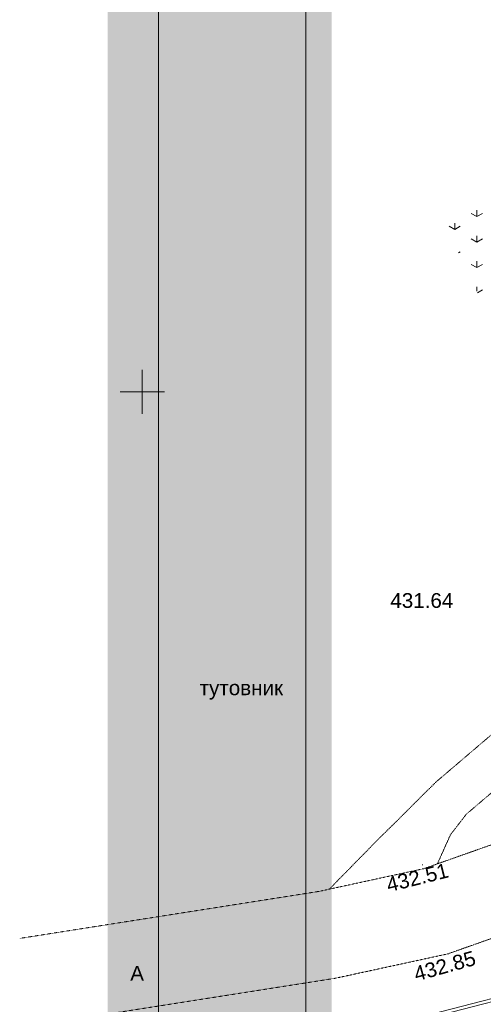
# Model space of a CAD drawing. Header units: millimetres. Extents: x 918404 to 1362154, y 4120617 to 4364104.
# Tile 188 of 256: x 1109941 to 1116231, y 4132599 to 4145971. Entities that reach past the tile are written whole.
import ezdxf

# ---------------------------------------------------------------- set-up
doc = ezdxf.new("R2010")
doc.units = ezdxf.units.MM
doc.header["$MEASUREMENT"] = 0
doc.linetypes.add('Д_ТРОТ_ТРУБА', pattern=[1.5, 0.75, -0.75])
for name, color, linetype, lineweight in [('(001) Сетка_Ном._пера__132', 132, 'Continuous', 18), ('(008) Скульптуры_Ном._пера__7', 7, 'Continuous', 18), ('(025) Дорога_Ном._пера__7', 7, 'Continuous', 18), ('0_Ном._пера__174', 174, 'Continuous', 18), ('0_Ном._пера__255', 255, 'Continuous', 18), ('0_Ном._пера__7', 7, 'Continuous', 18), ('Fills_Ном._пера__82', 82, 'Continuous', 18), ('ВЫСОТА_Ном._пера__7', 7, 'Continuous', 18), ('ТОЧКИ_Ном._пера__5', 5, 'Continuous', 18)]:
    doc.layers.add(name, color=color, linetype=linetype, lineweight=lineweight)
doc.styles.add('СГЕНЕРИР_СТИЛЬ_1', font='arial.ttf')
pattern_1 = [(90, (295942.93, 4126321.94), (-600, 0), [86.60254, -259.80762]), (90, (296242.93, 4126495.15), (-600, 0), [86.60254, -259.80762]), (30, (295942.93, 4126321.94), (-300, 519.61524), [86.60254, -259.80762]), (30, (295942.93, 4126668.36), (-300, 519.61524), [86.60254, -259.80762]), (150, (295942.93, 4126321.94), (300, 519.61524), [86.60254, -259.80762]), (150, (295942.93, 4126668.36), (300, 519.61524), [86.60254, -259.80762])]

msp = doc.modelspace()

# ---------------------------------------------------------------- hatches: boundary and pattern name
at = {"layer": '0_Ном._пера__255', "linetype": 'Continuous'}
h = msp.add_hatch(color=256, dxfattribs=at)
h.paths.add_polyline_path([(1111134.3, 4156442.9), (1111134.3, 4123947.1), (1153992.6, 4123947.1), (1153992.6, 4156442.9)])
h.paths.add_polyline_path([(1114175.7, 4149236.9), (1114175.7, 4153171.3), (1126290, 4153171.3), (1126290, 4152074.4), (1131973.2, 4152074.4), (1131973.2, 4153192), (1140411.8, 4153192), (1140411.8, 4131410.6), (1134721.4, 4131410.6), (1134721.4, 4134854.4), (1124905.8, 4134854.4), (1124905.8, 4126774), (1114175.7, 4126774)], flags=0)
at = {"layer": 'Fills_Ном._пера__82', "linetype": 'Continuous'}
h = msp.add_hatch(dxfattribs=at)
h.set_pattern_fill('Трава', color=256, style=0, pattern_type=2)
h.set_pattern_definition(pattern_1)
h.paths.add_polyline_path([(1121085.7, 4145124.8), (1115899.5, 4142790.1), (1115639.8, 4143367), (1120826, 4145701.7)])
h = msp.add_hatch(dxfattribs=at)
h.set_pattern_fill('Трава', color=256, style=0, pattern_type=2)
h.set_pattern_definition(pattern_1)
h.paths.add_polyline_path([(1116424.1, 4142999), (1118241.6, 4139007.2), (1117740.2, 4138778.9), (1115922.8, 4142770.7)])

# ---------------------------------------------------------------- linework, layer by layer
at = {"layer": '(001) Сетка_Ном._пера__132', "linetype": 'Continuous'}
for p, q in [((1111604.5, 4141216.9), (1111604.5, 4140616.9)), ((1111304.5, 4140916.9), (1111904.5, 4140916.9))]:
    msp.add_line(p, q, dxfattribs=at)
at = {"layer": '0_Ном._пера__174', "linetype": 'Continuous', "flags": 128}
for points in [[(1111825, 4154186.1), (1153825.9, 4154186.1), (1153825.9, 4124906.1), (1111825, 4124906.1)], [(1113825, 4153686.1), (1153325.9, 4153686.1), (1153325.9, 4125406.1), (1113825, 4125406.1)]]:
    msp.add_lwpolyline(points, close=True, dxfattribs=at)
at = {"layer": '0_Ном._пера__7', "linetype": 'Д_ТРОТ_ТРУБА', "flags": 128}
for points in [[(1114141.8, 4134162.4), (1114761.2, 4134794.7), (1115593.1, 4135621.1), (1116409.3, 4136317.6), (1117385.8, 4136848.3), (1119096.3, 4137788.5), (1122165.4, 4139499.8), (1123309, 4140220.9), (1123630.5, 4140470.9), (1123816.8, 4140652.5), (1123910.3, 4140889.4), (1123969.2, 4141122.2), (1124115.3, 4141819.1), (1124259.6, 4144919.2), (1124130.7, 4150751.1)], [(1115608.3, 4134506.2), (1115785, 4134900.4), (1115999.8, 4135179.4), (1116751, 4135820.4), (1117673.6, 4136321.8), (1119387, 4137263.6), (1122471.7, 4138983.7), (1123654, 4139729.1), (1124025.3, 4140017.8), (1124327.8, 4140312.6), (1124482.6, 4140705), (1124553.9, 4140987), (1124712.4, 4141743.1), (1124859.9, 4144911.9), (1124730.6, 4150764.3)], [(1109941.1, 4133493.5), (1114003.6, 4134132.4), (1115423, 4134440.7), (1118671.9, 4135588.4), (1128361.4, 4140000), (1140394.2, 4145863.8), (1148323.2, 4149727.7)], [(1110127.6, 4132308), (1114224.3, 4132952.4), (1115751.6, 4133284.1), (1119121.3, 4134474.5), (1128872.9, 4138914.4), (1140919.8, 4144785), (1148848.9, 4148649)]]:
    msp.add_lwpolyline(points, dxfattribs=at)
at = {"layer": '0_Ном._пера__7', "linetype": 'Continuous', "flags": 128}
for points in [[(1112858.3, 4131963), (1115351.4, 4132419.1), (1117246.3, 4132906.6), (1119854.9, 4133811.3), (1137158.9, 4142259.7)], [(1112865.5, 4131923.6), (1115359.9, 4132380), (1117257.9, 4132868.3), (1119870.2, 4133774.3), (1137176.5, 4142223.7)]]:
    msp.add_lwpolyline(points, dxfattribs=at)
at = {"layer": 'ТОЧКИ_Ном._пера__5', "linetype": 'Continuous'}
for p, q in [((1115400.2, 4134490.9), (1115410.2, 4134490.9)), ((1115751.6, 4133284.1), (1115761.6, 4133284.1))]:
    msp.add_line(p, q, dxfattribs=at)

# ---------------------------------------------------------------- texts
at = {"layer": '(008) Скульптуры_Ном._пера__7', "linetype": 'Continuous', "insert": (1112382, 4136736.6), "char_height": 200, "attachment_point": 7, "style": 'СГЕНЕРИР_СТИЛЬ_1'}
msp.add_mtext('{тутовник}', dxfattribs=at)
at = {"layer": '(025) Дорога_Ном._пера__7', "linetype": 'Continuous', "insert": (1111440.8, 4132919.3), "char_height": 200, "attachment_point": 7, "style": 'СГЕНЕРИР_СТИЛЬ_1'}
msp.add_mtext('{A}', dxfattribs=at)
at = {"layer": 'ВЫСОТА_Ном._пера__7', "linetype": 'Continuous', "insert": (1114969.9, 4138081.6), "char_height": 200, "attachment_point": 4, "style": 'СГЕНЕРИР_СТИЛЬ_1'}
msp.add_mtext('{431.64}', dxfattribs=at)
at = {"layer": 'ВЫСОТА_Ном._пера__7', "linetype": 'Continuous', "char_height": 200, "attachment_point": 4, "style": 'СГЕНЕРИР_СТИЛЬ_1'}
for s, insert, rotation in [('{432.51}', (1114922.6, 4134215.5), 13.98985), ('{432.85}', (1115296.4, 4133003.9), 15.57156)]:
    msp.add_mtext(s, dxfattribs=dict(at, insert=insert, rotation=rotation))

doc.saveas('drawing.dxf')
